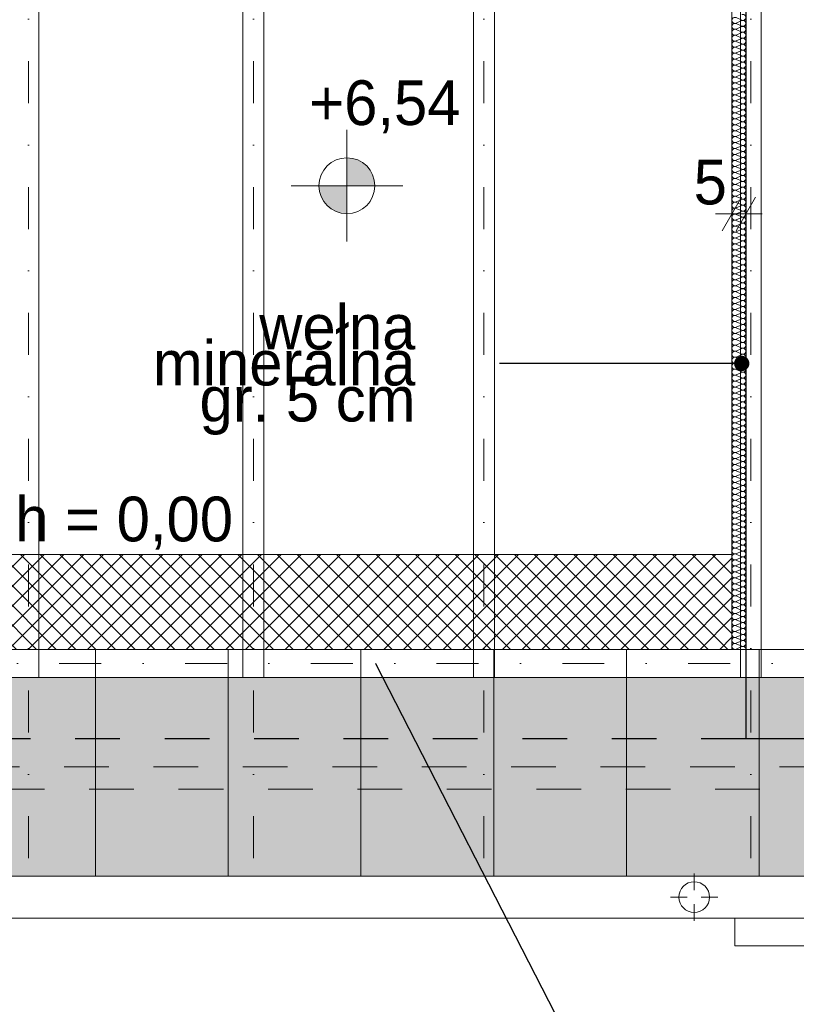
# Model space of a CAD drawing. Extents: x -613240 to -325500, y -25863 to 152403.
# Tile 196 of 254: x -417804 to -415025, y 93963 to 97485. Entities that reach past the tile are written whole.
import ezdxf

# ---------------------------------------------------------------- set-up
doc = ezdxf.new("R2010")
doc.units = 0
doc.header["$MEASUREMENT"] = 0
doc.linetypes.add('Dot & Dashed', pattern=[450, 150, -150, 0, -150])
doc.linetypes.add('Przerywana', pattern=[320, 160, -160])
for name, color, linetype, lineweight, true_color in [('Arch dachowki_Nr_Pióra__81', 7, 'Continuous', 9, 0x6a6a6a), ('Arch wykończenie_Nr_Pióra__3', 7, 'Continuous', 18, 0xff6600), ('arch wypelnienia_Nr_Pióra__2', 7, 'Continuous', 13, 0x7f7f7f), ('Inwent Izolacje_Nr_Pióra__44', 7, 'Continuous', 13, 0x029e21), ('INWENT KONST. DREWNIANA_Nr_Pióra__2', 7, 'Continuous', 13, 0x7f7f7f), ('INWENT.ŚCIANY_Nr_Pióra__2', 7, 'Continuous', 13, 0x7f7f7f)]:
    doc.layers.add(name, color=color, linetype=linetype, lineweight=lineweight, true_color=true_color)
for name, color, linetype, lineweight in [('Arch opisy_Nr_Pióra__21', 7, 'Continuous', 9), ('INWENT DACH_Nr_Pióra__21', 7, 'Continuous', 9), ('INWENT KONST. DREWNIANA_Nr_Pióra__21', 7, 'Continuous', 9), ('INWENT OPISY_Nr_Pióra__21', 7, 'Continuous', 9), ('INWENT RURY SPUSTOWE_Nr_Pióra__21', 7, 'Continuous', 9), ('INWENT RZĘDNE_Nr_Pióra__21', 7, 'Continuous', 9), ('INWENT WYMIARY_Nr_Pióra__21', 7, 'Continuous', 9), ('INWENT.ŚCIANY_Nr_Pióra__1', 7, 'Continuous', 25)]:
    doc.layers.add(name, color=color, linetype=linetype, lineweight=lineweight)
for name, color, linetype in [('Inwent Izolacje', 7, 'Continuous'), ('INWENT RZĘDNE', 7, 'Continuous'), ('INWENT WYMIARY', 7, 'Continuous')]:
    doc.layers.add(name, color=color, linetype=linetype)
doc.styles.add('GENERATED_STYLE_1', font='txt')
doc.styles.add('GENERATED_STYLE_2', font='txt')
doc.styles.add('GENERATED_STYLE_4', font='txt')
doc.dimstyles.new('GENERATED_STYLE__2', dxfattribs={"dimtxt": 160.000002, "dimasz": 91.2, "dimexe": 0.18, "dimexo": 0, "dimgap": 0.09, "dimtad": 1, "dimtih": 1, "dimtoh": 1, "dimdec": 0, "dimlfac": 0.1, "dimzin": 0, "dimdsep": 46, "dimtxsty": 'GENERATED_STYLE_1', "dimblk": 'ARROWHEAD_2', "dimblk1": 'ARROWHEAD_2', "dimblk2": 'ARROWHEAD_2', "dimcen": 0.09, "dimclrd": 7, "dimclre": 7, "dimclrt": 7, "dimazin": 0, "dimtfac": 1, "dimtdec": 4, "dimtmove": 0, "dimatfit": 3, "dimfxl": 0, "dimtolj": 1, "dimtzin": 0, "dimarcsym": 0})
doc.dimstyles.new('GENERATED_STYLE__8', dxfattribs={"dimtxt": 0.18, "dimasz": 182.4, "dimexe": 0.18, "dimexo": 0.0625, "dimgap": 0.09, "dimtad": 0, "dimtih": 1, "dimtoh": 1, "dimdec": 4, "dimzin": 0, "dimdsep": 46, "dimcen": 0.09, "dimadec": 0, "dimazin": 0, "dimtfac": 1, "dimtdec": 4, "dimtmove": 0, "dimatfit": 3, "dimldrblk": 'ARROWHEAD_5', "dimfxl": 0, "dimtolj": 1, "dimtzin": 0, "dimarcsym": 0})
doc.dimstyles.new('GENERATED_STYLE__9', dxfattribs={"dimtxt": 0.18, "dimasz": 109.44, "dimexe": 0.18, "dimexo": 0.0625, "dimgap": 0.09, "dimtad": 0, "dimtih": 1, "dimtoh": 1, "dimdec": 4, "dimzin": 0, "dimdsep": 46, "dimcen": 0.09, "dimadec": 0, "dimazin": 0, "dimtfac": 1, "dimtdec": 4, "dimtmove": 0, "dimatfit": 3, "dimldrblk": 'ARROWHEAD_11', "dimfxl": 0, "dimtolj": 1, "dimtzin": 0, "dimarcsym": 0})

# ---------------------------------------------------------------- blocks, each defined once
blk = doc.blocks.new('Izolacja cieplna 14_360', base_point=(-415204.9, 95232.6))
at = {"layer": 'Inwent Izolacje_Nr_Pióra__44', "linetype": 'Continuous'}
for p, q in [((-415219.8, 97483.3), (-415240, 97492.2)), ((-415240, 97472.7), (-415219.8, 97481.5)), ((-415219.8, 97462), (-415240, 97470.9)), ((-415240, 97451.3), (-415219.8, 97460.2)), ((-415219.8, 97440.7), (-415240, 97449.5)), ((-415240, 97430), (-415219.8, 97438.9)), ((-415219.8, 97419.3), (-415240, 97428.2)), ((-415240, 97408.7), (-415219.8, 97417.6)), ((-415219.8, 97398), (-415240, 97406.9)), ((-415240, 97387.4), (-415219.8, 97396.2)), ((-415219.8, 97376.7), (-415240, 97385.6)), ((-415240, 97366), (-415219.8, 97374.9)), ((-415219.8, 97355.4), (-415240, 97364.2)), ((-415240, 97344.7), (-415219.8, 97353.6)), ((-415219.8, 97334), (-415240, 97342.9)), ((-415240, 97323.4), (-415219.8, 97332.3)), ((-415219.8, 97312.7), (-415240, 97321.6)), ((-415240, 97302.1), (-415219.8, 97310.9)), ((-415219.8, 97291.4), (-415240, 97300.3)), ((-415240, 97280.7), (-415219.8, 97289.6)), ((-415219.8, 97270.1), (-415240, 97278.9)), ((-415240, 97259.4), (-415219.8, 97268.3)), ((-415219.8, 97248.7), (-415240, 97257.6)), ((-415240, 97238.1), (-415219.8, 97247)), ((-415219.8, 97227.4), (-415240, 97236.3)), ((-415240, 97216.8), (-415219.8, 97225.6)), ((-415219.8, 97206.1), (-415240, 97215)), ((-415240, 97195.4), (-415219.8, 97204.3)), ((-415219.8, 97184.8), (-415240, 97193.6)), ((-415240, 97174.1), (-415219.8, 97183)), ((-415219.8, 97163.4), (-415240, 97172.3)), ((-415240, 97152.8), (-415219.8, 97161.7)), ((-415219.8, 97142.1), (-415240, 97151)), ((-415240, 97131.5), (-415219.8, 97140.3)), ((-415219.8, 97120.8), (-415240, 97129.7)), ((-415240, 97110.1), (-415219.8, 97119)), ((-415219.8, 97099.5), (-415240, 97108.3)), ((-415240, 97088.8), (-415219.8, 97097.7)), ((-415219.8, 97078.1), (-415240, 97087)), ((-415240, 97067.5), (-415219.8, 97076.4)), ((-415219.8, 97056.8), (-415240, 97065.7)), ((-415240, 97046.2), (-415219.8, 97055)), ((-415219.8, 97035.5), (-415240, 97044.4)), ((-415240, 97024.8), (-415219.8, 97033.7)), ((-415219.8, 97014.2), (-415240, 97023)), ((-415240, 97003.5), (-415219.8, 97012.4)), ((-415219.8, 96992.8), (-415240, 97001.7)), ((-415240, 96982.2), (-415219.8, 96991.1)), ((-415219.8, 96971.5), (-415240, 96980.4)), ((-415240, 96960.9), (-415219.8, 96969.7)), ((-415219.8, 96950.2), (-415240, 96959.1)), ((-415240, 96939.5), (-415219.8, 96948.4)), ((-415219.8, 96928.9), (-415240, 96937.7)), ((-415240, 96918.2), (-415219.8, 96927.1)), ((-415219.8, 96907.5), (-415240, 96916.4)), ((-415240, 96896.9), (-415219.8, 96905.8)), ((-415219.8, 96886.2), (-415240, 96895.1)), ((-415240, 96875.6), (-415219.8, 96884.4)), ((-415219.8, 96864.9), (-415240, 96873.8)), ((-415240, 96854.2), (-415219.8, 96863.1)), ((-415219.8, 96843.6), (-415240, 96852.4)), ((-415240, 96832.9), (-415219.8, 96841.8)), ((-415219.8, 96822.2), (-415240, 96831.1)), ((-415240, 96811.6), (-415219.8, 96820.4)), ((-415219.8, 96800.9), (-415240, 96809.8)), ((-415240, 96790.3), (-415219.8, 96799.1)), ((-415219.8, 96779.6), (-415240, 96788.5)), ((-415240, 96768.9), (-415219.8, 96777.8)), ((-415219.8, 96758.3), (-415240, 96767.1)), ((-415240, 96747.6), (-415219.8, 96756.5)), ((-415219.8, 96736.9), (-415240, 96745.8)), ((-415240, 96726.3), (-415219.8, 96735.1)), ((-415219.8, 96715.6), (-415240, 96724.5)), ((-415240, 96705), (-415219.8, 96713.8)), ((-415219.8, 96694.3), (-415240, 96703.2)), ((-415240, 96683.6), (-415219.8, 96692.5)), ((-415219.8, 96673), (-415240, 96681.8)), ((-415240, 96662.3), (-415219.8, 96671.2)), ((-415219.8, 96651.6), (-415240, 96660.5)), ((-415240, 96641), (-415219.8, 96649.8)), ((-415219.8, 96630.3), (-415240, 96639.2)), ((-415240, 96619.7), (-415219.8, 96628.5)), ((-415219.8, 96609), (-415240, 96617.9)), ((-415240, 96598.3), (-415219.8, 96607.2)), ((-415219.8, 96587.7), (-415240, 96596.5)), ((-415240, 96577), (-415219.8, 96585.9)), ((-415219.8, 96566.3), (-415240, 96575.2)), ((-415240, 96555.7), (-415219.8, 96564.5)), ((-415219.8, 96545), (-415240, 96553.9)), ((-415240, 96534.3), (-415219.8, 96543.2)), ((-415219.8, 96523.7), (-415240, 96532.6)), ((-415240, 96513), (-415219.8, 96521.9)), ((-415219.8, 96502.4), (-415240, 96511.2)), ((-415240, 96491.7), (-415219.8, 96500.6)), ((-415219.8, 96481), (-415240, 96489.9)), ((-415240, 96470.4), (-415219.8, 96479.2)), ((-415219.8, 96459.7), (-415240, 96468.6)), ((-415240, 96449), (-415219.8, 96457.9)), ((-415219.8, 96438.4), (-415240, 96447.3)), ((-415240, 96427.7), (-415219.8, 96436.6)), ((-415219.8, 96417.1), (-415240, 96425.9)), ((-415240, 96406.4), (-415219.8, 96415.3)), ((-415219.8, 96395.7), (-415240, 96404.6)), ((-415240, 96385.1), (-415219.8, 96393.9)), ((-415219.8, 96374.4), (-415240, 96383.3)), ((-415240, 96363.7), (-415219.8, 96372.6)), ((-415219.8, 96353.1), (-415240, 96362)), ((-415240, 96342.4), (-415219.8, 96351.3)), ((-415219.8, 96331.8), (-415240, 96340.6)), ((-415240, 96321.1), (-415219.8, 96330)), ((-415219.8, 96310.4), (-415240, 96319.3)), ((-415240, 96299.8), (-415219.8, 96308.6)), ((-415219.8, 96289.1), (-415240, 96298)), ((-415240, 96278.4), (-415219.8, 96287.3)), ((-415219.8, 96267.8), (-415240, 96276.7)), ((-415240, 96257.1), (-415219.8, 96266)), ((-415219.8, 96246.5), (-415240, 96255.3)), ((-415240, 96235.8), (-415219.8, 96244.7)), ((-415219.8, 96225.1), (-415240, 96234)), ((-415240, 96214.5), (-415219.8, 96223.3)), ((-415219.8, 96203.8), (-415240, 96212.7)), ((-415240, 96193.1), (-415219.8, 96202)), ((-415219.8, 96182.5), (-415240, 96191.4)), ((-415240, 96171.8), (-415219.8, 96180.7)), ((-415219.8, 96161.2), (-415240, 96170)), ((-415240, 96150.5), (-415219.8, 96159.4)), ((-415219.8, 96139.8), (-415240, 96148.7)), ((-415240, 96129.2), (-415219.8, 96138)), ((-415219.8, 96118.5), (-415240, 96127.4)), ((-415240, 96107.8), (-415219.8, 96116.7)), ((-415219.8, 96097.2), (-415240, 96106.1)), ((-415240, 96086.5), (-415219.8, 96095.4)), ((-415219.8, 96075.9), (-415240, 96084.7)), ((-415240, 96065.2), (-415219.8, 96074.1)), ((-415219.8, 96054.5), (-415240, 96063.4)), ((-415240, 96043.9), (-415219.8, 96052.7)), ((-415219.8, 96033.2), (-415240, 96042.1)), ((-415240, 96022.5), (-415219.8, 96031.4)), ((-415219.8, 96011.9), (-415240, 96020.8)), ((-415240, 96001.2), (-415219.8, 96010.1)), ((-415219.8, 95990.6), (-415240, 95999.4)), ((-415240, 95979.9), (-415219.8, 95988.8)), ((-415219.8, 95969.2), (-415240, 95978.1)), ((-415240, 95958.6), (-415219.8, 95967.4)), ((-415219.8, 95947.9), (-415240, 95956.8)), ((-415240, 95937.2), (-415219.8, 95946.1)), ((-415219.8, 95926.6), (-415240, 95935.4)), ((-415240, 95915.9), (-415219.8, 95924.8)), ((-415219.8, 95905.3), (-415240, 95914.1)), ((-415240, 95894.6), (-415219.8, 95903.5)), ((-415219.8, 95883.9), (-415240, 95892.8)), ((-415240, 95873.3), (-415219.8, 95882.1)), ((-415219.8, 95862.6), (-415240, 95871.5)), ((-415240, 95851.9), (-415219.8, 95860.8)), ((-415219.8, 95841.3), (-415240, 95850.1)), ((-415240, 95830.6), (-415219.8, 95839.5)), ((-415219.8, 95820), (-415240, 95828.8)), ((-415240, 95809.3), (-415219.8, 95818.2)), ((-415219.8, 95798.6), (-415240, 95807.5)), ((-415240, 95788), (-415219.8, 95796.8)), ((-415219.8, 95777.3), (-415240, 95786.2)), ((-415240, 95766.6), (-415219.8, 95775.5)), ((-415219.8, 95756), (-415240, 95764.8)), ((-415240, 95745.3), (-415219.8, 95754.2)), ((-415219.8, 95734.7), (-415240, 95743.5)), ((-415240, 95724), (-415219.8, 95732.9)), ((-415219.8, 95713.3), (-415240, 95722.2)), ((-415240, 95702.7), (-415219.8, 95711.5)), ((-415219.8, 95692), (-415240, 95700.9)), ((-415240, 95681.3), (-415219.8, 95690.2)), ((-415219.8, 95670.7), (-415240, 95679.5)), ((-415240, 95660), (-415219.8, 95668.9)), ((-415219.8, 95649.3), (-415240, 95658.2)), ((-415240, 95638.7), (-415219.8, 95647.6)), ((-415219.8, 95628), (-415240, 95636.9)), ((-415240, 95617.4), (-415219.8, 95626.2)), ((-415219.8, 95606.7), (-415240, 95615.6)), ((-415240, 95596), (-415219.8, 95604.9)), ((-415219.8, 95585.4), (-415240, 95594.2)), ((-415240, 95574.7), (-415219.8, 95583.6)), ((-415219.8, 95564), (-415240, 95572.9)), ((-415240, 95553.4), (-415219.8, 95562.3)), ((-415219.8, 95542.7), (-415240, 95551.6)), ((-415240, 95532.1), (-415219.8, 95540.9)), ((-415219.8, 95521.4), (-415240, 95530.3)), ((-415240, 95510.7), (-415219.8, 95519.6)), ((-415219.8, 95500.1), (-415240, 95508.9)), ((-415240, 95489.4), (-415219.8, 95498.3)), ((-415219.8, 95478.7), (-415240, 95487.6)), ((-415240, 95468.1), (-415219.8, 95477)), ((-415219.8, 95457.4), (-415240, 95466.3)), ((-415240, 95446.8), (-415219.8, 95455.6)), ((-415219.8, 95436.1), (-415240, 95445)), ((-415240, 95425.4), (-415219.8, 95434.3)), ((-415219.8, 95414.8), (-415240, 95423.6)), ((-415240, 95404.1), (-415219.8, 95413)), ((-415219.8, 95393.4), (-415240, 95402.3)), ((-415240, 95382.8), (-415219.8, 95391.7)), ((-415219.8, 95372.1), (-415240, 95381)), ((-415240, 95361.5), (-415219.8, 95370.3)), ((-415219.8, 95350.8), (-415240, 95359.7)), ((-415240, 95340.1), (-415219.8, 95349)), ((-415219.8, 95329.5), (-415240, 95338.3)), ((-415240, 95318.8), (-415219.8, 95327.7)), ((-415219.8, 95308.1), (-415240, 95317)), ((-415240, 95297.5), (-415219.8, 95306.4)), ((-415219.8, 95286.8), (-415240, 95295.7)), ((-415240, 95276.2), (-415219.8, 95285)), ((-415219.8, 95265.5), (-415240, 95274.4)), ((-415240, 95254.8), (-415219.8, 95263.7)), ((-415219.8, 95244.2), (-415240, 95253)), ((-415240, 95233.5), (-415219.8, 95242.4))]:
    blk.add_line(p, q, dxfattribs=at)
for centre, start_param, end_param in [((-415244.3, 97482.4), 5.870392, 9.837571), ((-415215.6, 97493.1), 2.7288, 6.695979), ((-415215.6, 97471.8), 2.7288, 6.695979), ((-415244.3, 97461.1), 5.870392, 9.837571), ((-415244.3, 97439.8), 5.870392, 9.837571), ((-415215.6, 97450.4), 2.7288, 6.695979), ((-415244.3, 97418.5), 5.870392, 9.837571), ((-415215.6, 97429.1), 2.7288, 6.695979), ((-415215.6, 97407.8), 2.7288, 6.695979), ((-415244.3, 97397.1), 5.870392, 9.837571), ((-415244.3, 97375.8), 5.870392, 9.837571), ((-415215.6, 97386.5), 2.7288, 6.695979), ((-415215.6, 97365.1), 2.7288, 6.695979), ((-415244.3, 97354.5), 5.870392, 9.837571), ((-415244.3, 97333.2), 5.870392, 9.837571), ((-415215.6, 97343.8), 2.7288, 6.695979), ((-415244.3, 97311.8), 5.870392, 9.837571), ((-415215.6, 97322.5), 2.7288, 6.695979), ((-415215.6, 97301.2), 2.7288, 6.695979), ((-415244.3, 97290.5), 5.870392, 9.837571), ((-415244.3, 97269.2), 5.870392, 9.837571), ((-415215.6, 97279.8), 2.7288, 6.695979), ((-415215.6, 97258.5), 2.7288, 6.695979), ((-415244.3, 97247.9), 5.870392, 9.837571), ((-415244.3, 97226.5), 5.870392, 9.837571), ((-415215.6, 97237.2), 2.7288, 6.695979), ((-415244.3, 97205.2), 5.870392, 9.837571), ((-415215.6, 97215.9), 2.7288, 6.695979), ((-415215.6, 97194.5), 2.7288, 6.695979), ((-415244.3, 97183.9), 5.870392, 9.837571), ((-415244.3, 97162.5), 5.870392, 9.837571), ((-415215.6, 97173.2), 2.7288, 6.695979), ((-415244.3, 97141.2), 5.870392, 9.837571), ((-415244.3, 97119.9), 5.870392, 9.837571), ((-415215.6, 97151.9), 2.7288, 6.695979), ((-415215.6, 97130.6), 2.7288, 6.695979), ((-415244.3, 97098.6), 5.870392, 9.837571), ((-415215.6, 97109.2), 2.7288, 6.695979), ((-415215.6, 97087.9), 2.7288, 6.695979), ((-415244.3, 97077.2), 5.870392, 9.837571), ((-415244.3, 97055.9), 5.870392, 9.837571), ((-415215.6, 97066.6), 2.7288, 6.695979), ((-415244.3, 97034.6), 5.870392, 9.837571), ((-415244.3, 97013.3), 5.870392, 9.837571), ((-415215.6, 97045.3), 2.7288, 6.695979), ((-415215.6, 97023.9), 2.7288, 6.695979), ((-415244.3, 96991.9), 5.870392, 9.837571), ((-415215.6, 97002.6), 2.7288, 6.695979), ((-415215.6, 96981.3), 2.7288, 6.695979), ((-415244.3, 96970.6), 5.870392, 9.837571), ((-415244.3, 96949.3), 5.870392, 9.837571), ((-415215.6, 96960), 2.7288, 6.695979), ((-415244.3, 96928), 5.870392, 9.837571), ((-415244.3, 96906.6), 5.870392, 9.837571), ((-415215.6, 96938.6), 2.7288, 6.695979), ((-415215.6, 96917.3), 2.7288, 6.695979), ((-415244.3, 96885.3), 5.870392, 9.837571), ((-415215.6, 96896), 2.7288, 6.695979), ((-415215.6, 96874.7), 2.7288, 6.695979), ((-415244.3, 96864), 5.870392, 9.837571), ((-415244.3, 96842.7), 5.870392, 9.837571), ((-415215.6, 96853.3), 2.7288, 6.695979), ((-415244.3, 96821.3), 5.870392, 9.837571), ((-415215.6, 96832), 2.7288, 6.695979), ((-415215.6, 96810.7), 2.7288, 6.695979), ((-415244.3, 96800), 5.870392, 9.837571), ((-415244.3, 96778.7), 5.870392, 9.837571), ((-415215.6, 96789.4), 2.7288, 6.695979), ((-415215.6, 96768), 2.7288, 6.695979), ((-415244.3, 96757.4), 5.870392, 9.837571), ((-415244.3, 96736), 5.870392, 9.837571), ((-415215.6, 96746.7), 2.7288, 6.695979), ((-415244.3, 96714.7), 5.870392, 9.837571), ((-415215.6, 96725.4), 2.7288, 6.695979), ((-415215.6, 96704.1), 2.7288, 6.695979), ((-415244.3, 96693.4), 5.870392, 9.837571), ((-415244.3, 96672.1), 5.870392, 9.837571), ((-415215.6, 96682.7), 2.7288, 6.695979), ((-415215.6, 96661.4), 2.7288, 6.695979), ((-415244.3, 96650.7), 5.870392, 9.837571), ((-415244.3, 96629.4), 5.870392, 9.837571), ((-415215.6, 96640.1), 2.7288, 6.695979), ((-415244.3, 96608.1), 5.870392, 9.837571), ((-415215.6, 96618.8), 2.7288, 6.695979), ((-415215.6, 96597.4), 2.7288, 6.695979), ((-415244.3, 96586.8), 5.870392, 9.837571), ((-415244.3, 96565.4), 5.870392, 9.837571), ((-415215.6, 96576.1), 2.7288, 6.695979), ((-415215.6, 96554.8), 2.7288, 6.695979), ((-415244.3, 96544.1), 5.870392, 9.837571), ((-415244.3, 96522.8), 5.870392, 9.837571), ((-415215.6, 96533.5), 2.7288, 6.695979), ((-415244.3, 96501.5), 5.870392, 9.837571), ((-415215.6, 96512.1), 2.7288, 6.695979), ((-415215.6, 96490.8), 2.7288, 6.695979), ((-415244.3, 96480.1), 5.870392, 9.837571), ((-415244.3, 96458.8), 5.870392, 9.837571), ((-415215.6, 96469.5), 2.7288, 6.695979), ((-415215.6, 96448.2), 2.7288, 6.695979), ((-415244.3, 96437.5), 5.870392, 9.837571), ((-415244.3, 96416.2), 5.870392, 9.837571), ((-415215.6, 96426.8), 2.7288, 6.695979), ((-415244.3, 96394.8), 5.870392, 9.837571), ((-415215.6, 96405.5), 2.7288, 6.695979), ((-415215.6, 96384.2), 2.7288, 6.695979), ((-415244.3, 96373.5), 5.870392, 9.837571), ((-415244.3, 96352.2), 5.870392, 9.837571), ((-415215.6, 96362.9), 2.7288, 6.695979), ((-415244.3, 96330.9), 5.870392, 9.837571), ((-415244.3, 96309.5), 5.870392, 9.837571), ((-415215.6, 96341.5), 2.7288, 6.695979), ((-415215.6, 96320.2), 2.7288, 6.695979), ((-415244.3, 96288.2), 5.870392, 9.837571), ((-415215.6, 96298.9), 2.7288, 6.695979), ((-415215.6, 96277.5), 2.7288, 6.695979), ((-415244.3, 96266.9), 5.870392, 9.837571), ((-415244.3, 96245.6), 5.870392, 9.837571), ((-415215.6, 96256.2), 2.7288, 6.695979), ((-415244.3, 96224.2), 5.870392, 9.837571), ((-415244.3, 96202.9), 5.870392, 9.837571), ((-415215.6, 96234.9), 2.7288, 6.695979), ((-415215.6, 96213.6), 2.7288, 6.695979), ((-415244.3, 96181.6), 5.870392, 9.837571), ((-415215.6, 96192.2), 2.7288, 6.695979), ((-415215.6, 96170.9), 2.7288, 6.695979), ((-415244.3, 96160.3), 5.870392, 9.837571), ((-415244.3, 96138.9), 5.870392, 9.837571), ((-415215.6, 96149.6), 2.7288, 6.695979), ((-415244.3, 96117.6), 5.870392, 9.837571), ((-415244.3, 96096.3), 5.870392, 9.837571), ((-415215.6, 96128.3), 2.7288, 6.695979), ((-415215.6, 96106.9), 2.7288, 6.695979), ((-415244.3, 96075), 5.870392, 9.837571), ((-415215.6, 96085.6), 2.7288, 6.695979), ((-415215.6, 96064.3), 2.7288, 6.695979), ((-415244.3, 96053.6), 5.870392, 9.837571), ((-415244.3, 96032.3), 5.870392, 9.837571), ((-415215.6, 96043), 2.7288, 6.695979), ((-415244.3, 96011), 5.870392, 9.837571), ((-415215.6, 96021.6), 2.7288, 6.695979), ((-415215.6, 96000.3), 2.7288, 6.695979), ((-415244.3, 95989.7), 5.870392, 9.837571), ((-415244.3, 95968.3), 5.870392, 9.837571), ((-415215.6, 95979), 2.7288, 6.695979), ((-415215.6, 95957.7), 2.7288, 6.695979), ((-415244.3, 95947), 5.870392, 9.837571), ((-415244.3, 95925.7), 5.870392, 9.837571), ((-415215.6, 95936.3), 2.7288, 6.695979), ((-415244.3, 95904.4), 5.870392, 9.837571), ((-415215.6, 95915), 2.7288, 6.695979), ((-415215.6, 95893.7), 2.7288, 6.695979), ((-415244.3, 95883), 5.870392, 9.837571), ((-415244.3, 95861.7), 5.870392, 9.837571), ((-415215.6, 95872.4), 2.7288, 6.695979), ((-415215.6, 95851), 2.7288, 6.695979), ((-415244.3, 95840.4), 5.870392, 9.837571), ((-415244.3, 95819.1), 5.870392, 9.837571), ((-415215.6, 95829.7), 2.7288, 6.695979), ((-415244.3, 95797.7), 5.870392, 9.837571), ((-415215.6, 95808.4), 2.7288, 6.695979), ((-415215.6, 95787.1), 2.7288, 6.695979), ((-415244.3, 95776.4), 5.870392, 9.837571), ((-415244.3, 95755.1), 5.870392, 9.837571), ((-415215.6, 95765.7), 2.7288, 6.695979), ((-415215.6, 95744.4), 2.7288, 6.695979), ((-415244.3, 95733.8), 5.870392, 9.837571), ((-415244.3, 95712.4), 5.870392, 9.837571), ((-415215.6, 95723.1), 2.7288, 6.695979), ((-415244.3, 95691.1), 5.870392, 9.837571), ((-415215.6, 95701.8), 2.7288, 6.695979), ((-415215.6, 95680.4), 2.7288, 6.695979), ((-415244.3, 95669.8), 5.870392, 9.837571), ((-415244.3, 95648.5), 5.870392, 9.837571), ((-415215.6, 95659.1), 2.7288, 6.695979), ((-415244.3, 95627.1), 5.870392, 9.837571), ((-415244.3, 95605.8), 5.870392, 9.837571), ((-415215.6, 95637.8), 2.7288, 6.695979), ((-415215.6, 95616.5), 2.7288, 6.695979), ((-415244.3, 95584.5), 5.870392, 9.837571), ((-415215.6, 95595.1), 2.7288, 6.695979), ((-415215.6, 95573.8), 2.7288, 6.695979), ((-415244.3, 95563.2), 5.870392, 9.837571), ((-415244.3, 95541.8), 5.870392, 9.837571), ((-415215.6, 95552.5), 2.7288, 6.695979), ((-415244.3, 95520.5), 5.870392, 9.837571), ((-415244.3, 95499.2), 5.870392, 9.837571), ((-415215.6, 95531.2), 2.7288, 6.695979), ((-415215.6, 95509.8), 2.7288, 6.695979), ((-415244.3, 95477.9), 5.870392, 9.837571), ((-415215.6, 95488.5), 2.7288, 6.695979), ((-415215.6, 95467.2), 2.7288, 6.695979), ((-415244.3, 95456.5), 5.870392, 9.837571), ((-415244.3, 95435.2), 5.870392, 9.837571), ((-415215.6, 95445.9), 2.7288, 6.695979), ((-415244.3, 95413.9), 5.870392, 9.837571), ((-415244.3, 95392.6), 5.870392, 9.837571), ((-415215.6, 95424.5), 2.7288, 6.695979), ((-415215.6, 95403.2), 2.7288, 6.695979), ((-415244.3, 95371.2), 5.870392, 9.837571), ((-415215.6, 95381.9), 2.7288, 6.695979), ((-415215.6, 95360.6), 2.7288, 6.695979), ((-415244.3, 95349.9), 5.870392, 9.837571), ((-415244.3, 95328.6), 5.870392, 9.837571), ((-415215.6, 95339.2), 2.7288, 6.695979), ((-415244.3, 95307.2), 5.870392, 9.837571), ((-415215.6, 95317.9), 2.7288, 6.695979), ((-415215.6, 95296.6), 2.7288, 6.695979), ((-415244.3, 95285.9), 5.870392, 9.837571), ((-415244.3, 95264.6), 5.870392, 9.837571), ((-415215.6, 95275.3), 2.7288, 6.695979), ((-415215.6, 95253.9), 2.7288, 6.695979), ((-415244.3, 95243.3), 5.870392, 9.837571), ((-415215.6, 95232.6), 4.712389, 6.695979)]:
    blk.add_ellipse(centre, major_axis=(0, 10.7), ratio=0.997305, start_param=start_param, end_param=end_param, dxfattribs=at)
blk = doc.blocks.new('*D767')
at = {"layer": 'INWENT WYMIARY_Nr_Pióra__21', "linetype": 'Continuous'}
for p, q in [((-415289.6, 96729.9), (-415220.3, 96849.9)), ((-415254.9, 96699.9), (-415254.9, 96879.9)), ((-415170.3, 96849.9), (-415239.6, 96729.9)), ((-415204.9, 96699.9), (-415204.9, 96879.9)), ((-415313.6, 96789.9), (-415254.9, 96789.9)), ((-415254.9, 96789.9), (-415204.9, 96789.9)), ((-415204.9, 96789.9), (-415146.3, 96789.9))]:
    blk.add_line(p, q, dxfattribs=at)
at = {"layer": 'INWENT WYMIARY_Nr_Pióra__21', "insert": (-415392, 96821.9), "char_height": 160, "attachment_point": 7, "style": 'GENERATED_STYLE_1'}
blk.add_mtext('{5}', dxfattribs=at)
blk = doc.blocks.new('ARROWHEAD_2')
at = {"color": 0, "linetype": 'Continuous', "lineweight": 0}
for p, q in [((-0.378, -0.655), (0.378, 0.655)), ((0, 0), (-1, 0))]:
    blk.add_line(p, q, dxfattribs=at)
blk = doc.blocks.new('Koty wysokościowe_37', base_point=(-416632.8, 96891))
at = {"layer": 'INWENT RZĘDNE_Nr_Pióra__21', "linetype": 'Continuous'}
for points in [[(-416632.8, 96891), (-416532.8, 96891), (-416540.4, 96929.2), (-416562.1, 96961.7), (-416594.6, 96983.4), (-416632.8, 96991)], [(-416632.8, 96891), (-416732.8, 96891), (-416725.2, 96852.7), (-416703.5, 96820.3), (-416671.1, 96798.6), (-416632.8, 96791)]]:
    blk.add_hatch(color=256, dxfattribs=at).paths.add_polyline_path(points, flags=0)
for p, q in [((-416632.8, 96691), (-416632.8, 97091)), ((-416832.8, 96891), (-416432.8, 96891))]:
    blk.add_line(p, q, dxfattribs=at)
blk.add_circle((-416632.8, 96891), 100, dxfattribs=at)
at = {"layer": 'INWENT RZĘDNE_Nr_Pióra__21', "insert": (-416767.7, 97078.2), "char_height": 160, "attachment_point": 7, "style": 'GENERATED_STYLE_2'}
blk.add_mtext('{+6,54}', dxfattribs=at)
blk = doc.blocks.new('ARROWHEAD_5')
at = {"color": 0, "linetype": 'Continuous', "lineweight": 0}
blk.add_line((0, 0), (-1, 0), dxfattribs=at)
blk.add_solid([(-1, 0.2679), (0, 0), (-1, -0.2679), (-1, 0.2679)], dxfattribs=at)
blk = doc.blocks.new('ARROWHEAD_11')
at = {"color": 0, "linetype": 'Continuous', "lineweight": 0}
blk.add_line((0, 0), (-1, 0), dxfattribs=at)
at = {"color": 0, "linetype": 'Continuous', "lineweight": 0, "const_width": 0.25, "flags": 128}
blk.add_lwpolyline([(-0.125, 0, 1), (0.125, 0, 1)], format="xyb", close=True, dxfattribs=at)

msp = doc.modelspace()

# ---------------------------------------------------------------- hatches: boundary and pattern name
at = {"layer": 'arch wypelnienia_Nr_Pióra__2', "linetype": 'Continuous'}
h = msp.add_hatch(dxfattribs=at)
h.set_pattern_fill('Grid_5x5_Diagonal', color=256, style=0, pattern_type=2)
h.set_pattern_definition([(45, (0, 0), (-35.355339, 35.355339), []), (135, (0, 0), (35.355339, 35.355339), [])])
h.paths.add_polyline_path([(-415254.9, 95232.6), (-429794.9, 95232.6), (-429794.9, 95572.6), (-415254.9, 95572.6)], flags=0)
at = {"layer": 'arch wypelnienia_Nr_Pióra__2', "linetype": 'Continuous', "lineweight": 0, "true_color": 0x1f1f1f}
msp.add_hatch(color=250, dxfattribs=at).paths.add_polyline_path([(-430714.9, 94421.6), (-414324.9, 94421.6), (-414324.9, 95132.6), (-430714.9, 95132.6)], flags=0)

# ---------------------------------------------------------------- linework, layer by layer
at = {"layer": 'Arch dachowki_Nr_Pióra__81', "linetype": 'Continuous'}
for p, q in [((-417532.4, 94421.6), (-417532.4, 95232.6)), ((-417057.4, 94421.6), (-417057.4, 95232.6)), ((-416582.4, 94421.6), (-416582.4, 95232.6)), ((-416107.4, 94421.6), (-416107.4, 95232.6)), ((-415632.4, 94421.6), (-415632.4, 95232.6)), ((-415157.4, 94421.6), (-415157.4, 95232.6))]:
    msp.add_line(p, q, dxfattribs=at)
at = {"layer": 'Arch wykończenie_Nr_Pióra__3', "linetype": 'Continuous'}
for p, q in [((-415254.9, 98772.6), (-415254.9, 95232.6)), ((-415254.9, 95572.6), (-429794.9, 95572.6))]:
    msp.add_line(p, q, dxfattribs=at)
at = {"layer": 'Arch wykończenie_Nr_Pióra__3', "linetype": 'Przerywana'}
msp.add_line((-414514.9, 94732.6), (-430484.9, 94732.6), dxfattribs=at)
at = {"layer": 'INWENT DACH_Nr_Pióra__21', "linetype": 'Continuous'}
for p, q in [((-414324.9, 94421.6), (-430714.9, 94421.6)), ((-415389.9, 94371.6), (-415389.9, 94431.6)), ((-415414.9, 94346.6), (-415474.9, 94346.6)), ((-415389.9, 94321.6), (-415389.9, 94261.6)), ((-415364.9, 94346.6), (-415304.9, 94346.6)), ((-415244.9, 94271.6), (-415244.9, 94172.6)), ((-415244.9, 94172.6), (-413139.4, 94172.6))]:
    msp.add_line(p, q, dxfattribs=at)
msp.add_circle((-415389.9, 94346.6), 55, dxfattribs=at)
at = {"layer": 'INWENT KONST. DREWNIANA_Nr_Pióra__2', "linetype": 'Continuous'}
for p, q in [((-417734.9, 95132.6), (-417734.9, 99002.6)), ((-417004.9, 95132.6), (-417004.9, 99002.6)), ((-416929.9, 95132.6), (-416929.9, 99002.6)), ((-416179.9, 95132.6), (-416179.9, 99002.6)), ((-416104.9, 95132.6), (-416104.9, 99002.6)), ((-415224.9, 95132.6), (-415224.9, 99002.6)), ((-415149.9, 95132.6), (-415149.9, 99002.6))]:
    msp.add_line(p, q, dxfattribs=at)
at = {"layer": 'INWENT KONST. DREWNIANA_Nr_Pióra__21', "linetype": 'Dot & Dashed'}
for p, q in [((-417772.4, 94485.7), (-417772.4, 99002.6)), ((-416967.4, 94485.7), (-416967.4, 99002.6)), ((-416142.4, 94485.7), (-416142.4, 99002.6)), ((-415187.4, 94485.7), (-415187.4, 99002.6)), ((-430714.9, 95182.6), (-414324.9, 95182.6))]:
    msp.add_line(p, q, dxfattribs=at)
at = {"layer": 'INWENT KONST. DREWNIANA_Nr_Pióra__21', "linetype": 'Continuous'}
for p, q in [((-430714.9, 95232.6), (-414324.9, 95232.6)), ((-430714.9, 95132.6), (-414324.9, 95132.6))]:
    msp.add_line(p, q, dxfattribs=at)
at = {"layer": 'INWENT RURY SPUSTOWE_Nr_Pióra__21', "linetype": 'Continuous'}
msp.add_line((-414324.9, 94271.6), (-430714.9, 94271.6), dxfattribs=at)
at = {"layer": 'INWENT.ŚCIANY_Nr_Pióra__1', "linetype": 'Continuous'}
for p in [(-415204.9, 98952.6), (-414694.9, 94912.6)]:
    msp.add_line(p, (-415204.9, 94912.6), dxfattribs=at)
at = {"layer": 'INWENT.ŚCIANY_Nr_Pióra__1', "linetype": 'Przerywana'}
msp.add_line((-415204.9, 94912.6), (-429844.9, 94912.6), dxfattribs=at)
at = {"layer": 'INWENT.ŚCIANY_Nr_Pióra__2', "linetype": 'Przerywana'}
msp.add_line((-430444.9, 94812.6), (-414594.9, 94812.6), dxfattribs=at)

# ---------------------------------------------------------------- block references
at = {"layer": 'Inwent Izolacje', "color": 104, "linetype": 'Continuous', "lineweight": 13, "true_color": 0x029e21}
msp.add_blockref('Izolacja cieplna 14_360', (-415204.9, 95232.6), dxfattribs=at)
at = {"layer": 'INWENT RZĘDNE'}
msp.add_blockref('Koty wysokościowe_37', (-416632.8, 96891), dxfattribs=at)

# ---------------------------------------------------------------- texts
at = {"layer": 'Arch opisy_Nr_Pióra__21', "linetype": 'Continuous', "insert": (-416387.5, 96232.5), "char_height": 160, "width": 1341.75, "attachment_point": 6, "line_spacing_factor": 0.483435, "style": 'GENERATED_STYLE_4'}
msp.add_mtext('{wełna mineralna\\Pgr. 5 cm}', dxfattribs=at)
at = {"layer": 'INWENT WYMIARY_Nr_Pióra__21', "linetype": 'Continuous', "insert": (-417429.9, 95589.2), "char_height": 160, "attachment_point": 8, "style": 'GENERATED_STYLE_2'}
msp.add_mtext('{h = 0,00}', dxfattribs=at)

# ---------------------------------------------------------------- dimensions: what is measured, and where the dimension line sits
at = {"layer": 'INWENT WYMIARY', "linetype": 'Continuous'}
dim = msp.add_linear_dim(base=(-415254.9, 96789.9), p1=(-415254.9, 96553.3), p2=(-415204.9, 96553.3), dimstyle='GENERATED_STYLE__2', dxfattribs=at)
dim.commit()
dim.dimension.update_dxf_attribs({"geometry": '*D767', "text_midpoint": (-415331.3, 96901.9)})

# ---------------------------------------------------------------- leaders
at = {"layer": 'Arch opisy_Nr_Pióra__21', "linetype": 'Continuous', "annotation_type": 0, "has_hookline": 1, "hookline_direction": 1, "text_width": 1104.8}
msp.add_leader([(-415219.9, 96255.4), (-416086.6, 96255.4)], dimstyle='GENERATED_STYLE__9', dxfattribs=at)
at = {"layer": 'INWENT OPISY_Nr_Pióra__21', "linetype": 'Continuous', "annotation_type": 0, "has_hookline": 1, "hookline_direction": 1, "text_width": 1337.1}
msp.add_leader([(-416530.1, 95182.6), (-415569.8, 93309.9), (-415034.2, 93309.9)], dimstyle='GENERATED_STYLE__8', dxfattribs=at)

doc.saveas('drawing.dxf')
